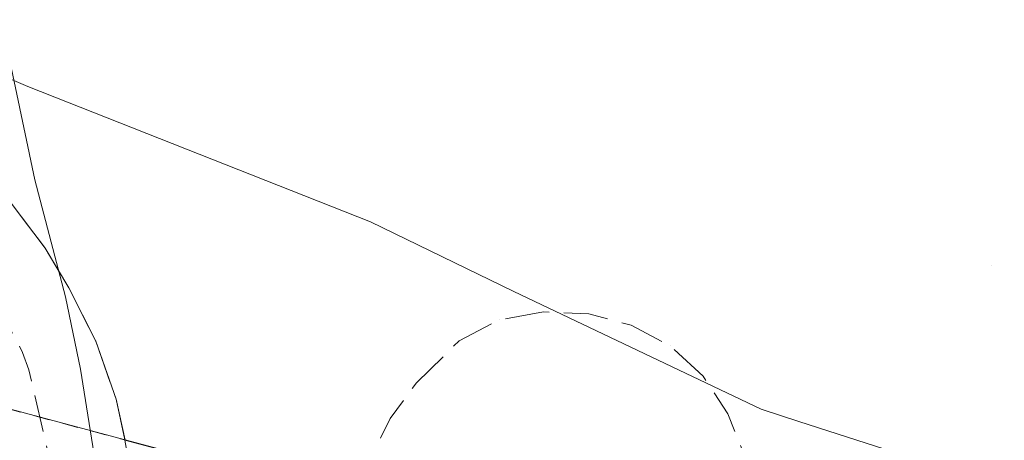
# Model space of a CAD drawing. Header units: millimetres. Extents: x -367306 to 168495, y -187323 to 82034.
# Tile 167 of 170: x 71891 to 105160, y 38654 to 52873. Entities that reach past the tile are written whole.
import ezdxf

# ---------------------------------------------------------------- set-up
doc = ezdxf.new("R2010")
doc.units = ezdxf.units.MM
doc.header["$MEASUREMENT"] = 0
for name, pattern in [('L_0_03', [1000, 500, -500]), ('L_0_05', [1750, 1250, -500]), ('L_0_06', [2000, 1500, -500])]:
    doc.linetypes.add(name, pattern=pattern)
for name, color, linetype, lineweight in [('Nowe_0_Nr_pióra__8', 7, 'Continuous', 13), ('Nowe_EGDE_Nr_pióra__9', 7, 'Continuous', 13), ('Nowe_EGUG_Nr_pióra__9', 7, 'Continuous', 13), ('Nowe_OTKC_Nr_pióra__8', 7, 'Continuous', 13), ('Nowe_OTKC_Nr_pióra__9', 7, 'Continuous', 13), ('Nowe_OTKJ_Nr_pióra__8', 7, 'Continuous', 13), ('Nowe_OTKJ_Nr_pióra__9', 7, 'Continuous', 13), ('Nowe_OTKK_Nr_pióra__8', 7, 'Continuous', 13), ('Nowe_OTKK_Nr_pióra__9', 7, 'Continuous', 13), ('Nowe_SUKP_Nr_pióra__8', 7, 'Continuous', 13), ('Nowe_SUKP_Nr_pióra__9', 7, 'Continuous', 13), ('Nowe_SUTP_Nr_pióra__8', 7, 'Continuous', 13), ('Nowe_SUTP_Nr_pióra__9', 7, 'Continuous', 13)]:
    doc.layers.add(name, color=color, linetype=linetype, lineweight=lineweight)

msp = doc.modelspace()

# ---------------------------------------------------------------- linework, layer by layer
at = {"layer": 'Nowe_0_Nr_pióra__8', "color": 7, "linetype": 'Continuous', "lineweight": 13}
msp.add_line((104741.6, 44577), (104741.7, 44577), dxfattribs=at)
at = {"layer": 'Nowe_EGDE_Nr_pióra__9', "color": 7, "linetype": 'Continuous', "lineweight": 13, "flags": 128}
for points in [[(70431.6, -103153), (75611.6, -82253), (78871.6, -76153), (79381.6, -73863), (80541.6, -68573), (84031.6, -52933), (88551.6, -30943), (83581.6, -29593), (82851.6, -26523), (83531.6, -22883), (87021.6, -12263), (87781.6, -9943), (92201.6, 2177), (95191.6, 10357), (105121.6, 30727), (70471.6, 39997), (75171.6, 3647), (76491.6, -4103), (77721.6, -12313), (70921.6, -40873)], [(70471.6, 39997), (105121.6, 30727)]]:
    msp.add_lwpolyline(points, dxfattribs=at)
at = {"layer": 'Nowe_EGUG_Nr_pióra__9', "color": 7, "linetype": 'L_0_03', "lineweight": 13, "flags": 128}
msp.add_lwpolyline([(26296.8, -183770.5), (29734.3, -179335.1), (40791.3, -165068.4), (44701.6, -160023), (58841.6, -138483), (62321.6, -129663), (66349.4, -116497.1), (70431.6, -103153), (75611.6, -82253), (77011.8, -79633.1), (78213.7, -77384.1), (78871.6, -76153), (79381.6, -73863), (80541.6, -68573), (84031.6, -52933), (88551.6, -30943), (83581.6, -29593), (82851.6, -26523), (83531.6, -22883), (87021.6, -12263), (87781.6, -9943), (92201.6, 2177), (95191.6, 10357), (105121.6, 30727), (70471.6, 39997), (75171.6, 3647), (76491.6, -4103), (77721.6, -12313), (70921.6, -40873), (55981.6, -97123), (55719.6, -97842.3), (43551.6, -131243), (31321.6, -148073), (25687.3, -155829.8), (19561.6, -164263), (7973.4, -180602.1)], close=True, dxfattribs=at)
msp.add_lwpolyline([(70471.6, 39997), (105121.6, 30727)], dxfattribs=at)
at = {"layer": 'Nowe_OTKC_Nr_pióra__8', "color": 7, "linetype": 'Continuous', "lineweight": 13}
for p, q in [((71991.6, 41617), (71991.7, 41617)), ((72201.6, 41037), (72201.7, 41037))]:
    msp.add_line(p, q, dxfattribs=at)
at = {"layer": 'Nowe_OTKC_Nr_pióra__9', "color": 7, "linetype": 'L_0_05', "lineweight": 13, "flags": 128}
msp.add_lwpolyline([(33461.6, 51807), (41031.6, 52197), (46301.6, 52177), (52141.6, 51957), (55391.6, 51677), (57841.6, 51437), (60391.6, 51097), (62981.6, 50677), (65321.6, 50227), (67061.6, 49737), (68881.6, 48917), (68601.6, 48367), (68651.6, 47997), (69431.6, 46627), (71991.6, 41617), (72201.6, 41037), (73451.6, 35607), (73831.6, 32457), (74101.6, 32117), (74471.6, 31977), (76431.6, 32237), (76931.6, 28187), (76231.6, 28057), (75461.6, 27667), (74881.6, 27167), (74611.6, 26527), (75881.6, 16457), (76941.6, 7897), (77231.6, 7427), (77721.6, 7167), (78451.6, 6997), (78251.6, 2937), (77991.6, 1957), (77531.6, 1027), (75411.6, 1377), (76021.6, 2427), (74231.6, 16347), (72971.6, 26287), (71791.6, 35367), (70711.6, 40207), (68391.6, 44937), (68101.6, 45347), (67781.6, 45867), (66931.6, 46717), (65971.6, 47287), (63571.6, 48477), (62331.6, 48997), (61081.6, 49307), (59091.6, 49627), (56651.6, 49907), (56631.6, 49617), (55707.2, 49702), (55651.6, 50117), (52771.6, 50347), (46271.6, 50687), (40931.6, 50687)], dxfattribs=at)
at = {"layer": 'Nowe_OTKJ_Nr_pióra__8', "color": 7, "linetype": 'Continuous', "lineweight": 13}
for p, q in [((72751.6, 45147), (72751.7, 45147)), ((73551.6, 43807), (73551.7, 43807)), ((89591.6, 42997), (89591.7, 42997)), ((91121.6, 42927), (91121.7, 42927)), ((88101.6, 42727), (88101.7, 42727)), ((92551.6, 42547), (92551.7, 42547)), ((74461.6, 42007), (74461.7, 42007)), ((86741.6, 42017), (86741.7, 42017)), ((93881.6, 41847), (93881.7, 41847)), ((85301.6, 40597), (85301.7, 40597)), ((94981.6, 40827), (94981.7, 40827)), ((75151.6, 40047), (75151.7, 40047)), ((84411.6, 39397), (84411.7, 39397)), ((95821.6, 39547), (95821.7, 39547)), ((75448.6, 38664.6), (75448.7, 38664.6))]:
    msp.add_line(p, q, dxfattribs=at)
at = {"layer": 'Nowe_OTKJ_Nr_pióra__9', "color": 7, "linetype": 'L_0_06', "lineweight": 13, "flags": 128}
msp.add_lwpolyline([(-59229.9, 19469.7), (-44819.2, 27191.1), (-30634, 34559.6), (-24257.2, 37455), (-18281, 40190.7), (-13554.2, 41959.5), (-5076.3, 44551.6), (7270.2, 48067.6), (16773.8, 50269), (23239.5, 51190.7), (32222.6, 51752.2), (41031.6, 52197), (46301.6, 52177), (52141.6, 51957), (55391.6, 51677), (57841.6, 51437), (60391.6, 51097), (62981.6, 50677), (65321.6, 50227), (67061.6, 49737), (68881.6, 48917), (70241.6, 47997), (71571.6, 46717), (72751.6, 45147), (73551.6, 43807), (74461.6, 42007), (75151.6, 40047), (75448.6, 38664.6), (83358.5, 36552.2), (83731.6, 38027), (84411.6, 39397), (85301.6, 40597), (86741.6, 42017), (88101.6, 42727), (89591.6, 42997), (91121.6, 42927), (92551.6, 42547), (93881.6, 41847), (94981.6, 40827), (95821.6, 39547), (96561.6, 37677), (96991.6, 36157), (97101.6, 34757)], dxfattribs=at)
at = {"layer": 'Nowe_OTKK_Nr_pióra__8', "color": 7, "linetype": 'Continuous', "lineweight": 13}
for p, q in [((72751.6, 45147), (72751.7, 45147)), ((73551.6, 43807), (73551.7, 43807)), ((74461.6, 42007), (74461.7, 42007)), ((75151.6, 40047), (75151.7, 40047)), ((75441.9, 38661.9), (75441.9, 38661.9)), ((75452.3, 38654.6), (75452.3, 38654.6))]:
    msp.add_line(p, q, dxfattribs=at)
at = {"layer": 'Nowe_OTKK_Nr_pióra__9', "color": 7, "linetype": 'Continuous', "lineweight": 13, "flags": 128}
for points in [[(71571.6, 46717), (72751.6, 45147), (73551.6, 43807), (74461.6, 42007), (75151.6, 40047), (75452.3, 38654.6)], [(83360.6, 36553.6), (75441.9, 38661.9), (75901.6, 36127)]]:
    msp.add_lwpolyline(points, dxfattribs=at)
at = {"layer": 'Nowe_SUKP_Nr_pióra__8', "color": 7, "linetype": 'Continuous', "lineweight": 13}
for p, q in [((72401.6, 47457), (72401.7, 47457)), ((73441.6, 43507), (73441.7, 43507)), ((73941.6, 41057), (73941.7, 41057))]:
    msp.add_line(p, q, dxfattribs=at)
at = {"layer": 'Nowe_SUKP_Nr_pióra__9', "color": 7, "linetype": 'Continuous', "lineweight": 13, "flags": 128}
msp.add_lwpolyline([(65531.6, -26203), (66211.6, -24223), (76251.6, 977), (77201.6, 5667), (77741.6, 14537), (76051.6, 27837), (73941.6, 41057), (73441.6, 43507), (72401.6, 47457), (70291.6, 57447), (69441.1, 61201.1)], dxfattribs=at)
at = {"layer": 'Nowe_SUTP_Nr_pióra__8', "color": 7, "linetype": 'Continuous', "lineweight": 13}
for p, q in [((72161.6, 50617), (72161.7, 50617)), ((83741.6, 46037), (83741.7, 46037)), ((88591.6, 43687), (88591.7, 43687)), ((96941.6, 39707), (96941.7, 39707)), ((98221.6, 39287), (98221.7, 39287))]:
    msp.add_line(p, q, dxfattribs=at)
at = {"layer": 'Nowe_SUTP_Nr_pióra__9', "color": 7, "linetype": 'Continuous', "lineweight": 13, "flags": 128}
msp.add_lwpolyline([(103351.6, 31187), (106551.6, 36817), (102771.6, 37827), (98221.6, 39287), (96941.6, 39707), (88591.6, 43687), (83741.6, 46037), (72161.6, 50617), (65811.6, 53347), (56871.6, 56927), (49201.6, 59457), (36651.6, 62017), (29701.6, 63497), (21491.6, 59017), (11261.6, 57237), (3001.6, 55677), (-768.4, 54827), (-8268.4, 44107), (-12888.4, 39747)], dxfattribs=at)

doc.saveas('drawing.dxf')
